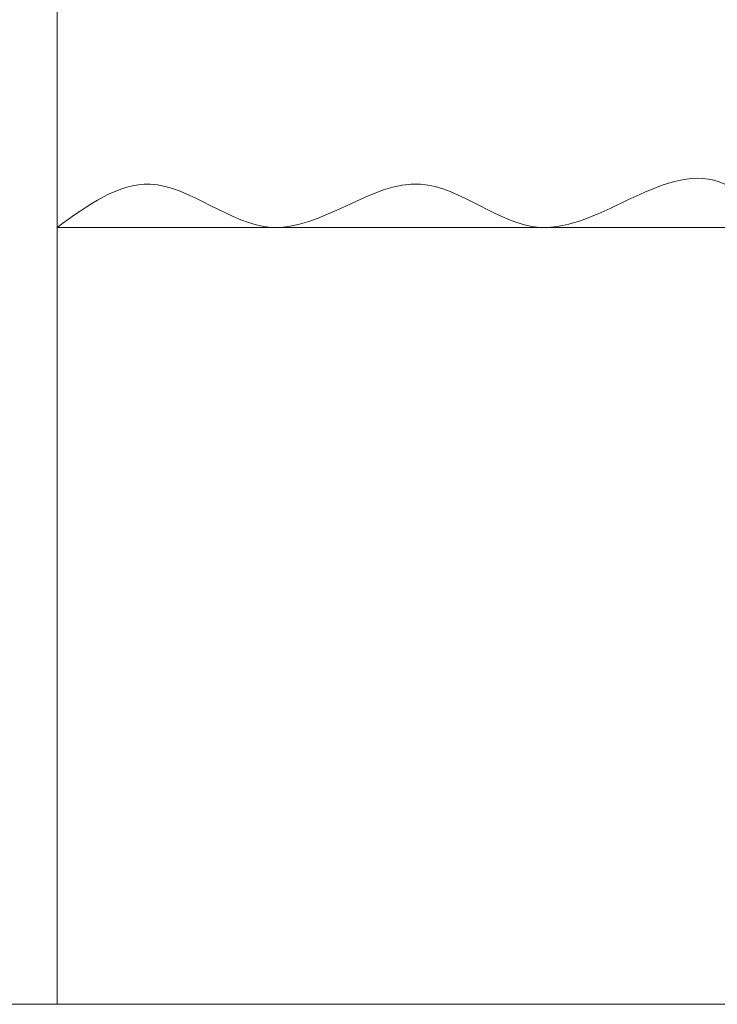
# Model space of a CAD drawing. Header units: millimetres. Extents: x 0 to 594, y 0 to 420.
# Tile 13 of 49: x 265 to 305, y 77 to 134. Entities that reach past the tile are written whole.
import ezdxf

# ---------------------------------------------------------------- set-up
doc = ezdxf.new("R2010")
doc.units = ezdxf.units.MM

msp = doc.modelspace()

# ---------------------------------------------------------------- linework, layer by layer
at = {"color": 7, "linetype": 'Continuous', "lineweight": 0}
for p, q in [((266.95143, 77.37983), (266.95143, 188.9581)), ((266.95143, 122.31101), (349.95143, 122.31101)), ((266.95143, 77.37983), (219.53716, 77.37983)), ((266.95143, 77.37983), (349.95143, 77.37983))]:
    msp.add_line(p, q, dxfattribs=at)
at = {"color": 5, "linetype": 'Continuous', "lineweight": 0, "true_color": 0x0000ff}
msp.add_open_spline([(266.95143, 122.31101), (268.73354, 123.60019), (272.75166, 126.50691), (279.79583, 119.75077), (287.54875, 127.33675), (295.83522, 119.19429), (303.98331, 128.2766), (309.76107, 120.37987), (314.80628, 127.50747), (321.40375, 119.43008), (328.18633, 127.3493), (334.41229, 120.26089), (341.10007, 127.24215), (346.48013, 124.24489), (349.95143, 122.31101)], degree=3, knots=[0, 0, 0, 0, 0.06699124, 0.15104537, 0.25225574, 0.33500993, 0.45903447, 0.51380287, 0.57065938, 0.65840648, 0.74153932, 0.81734863, 0.88215027, 1, 1, 1, 1], dxfattribs=at)

doc.saveas('drawing.dxf')
